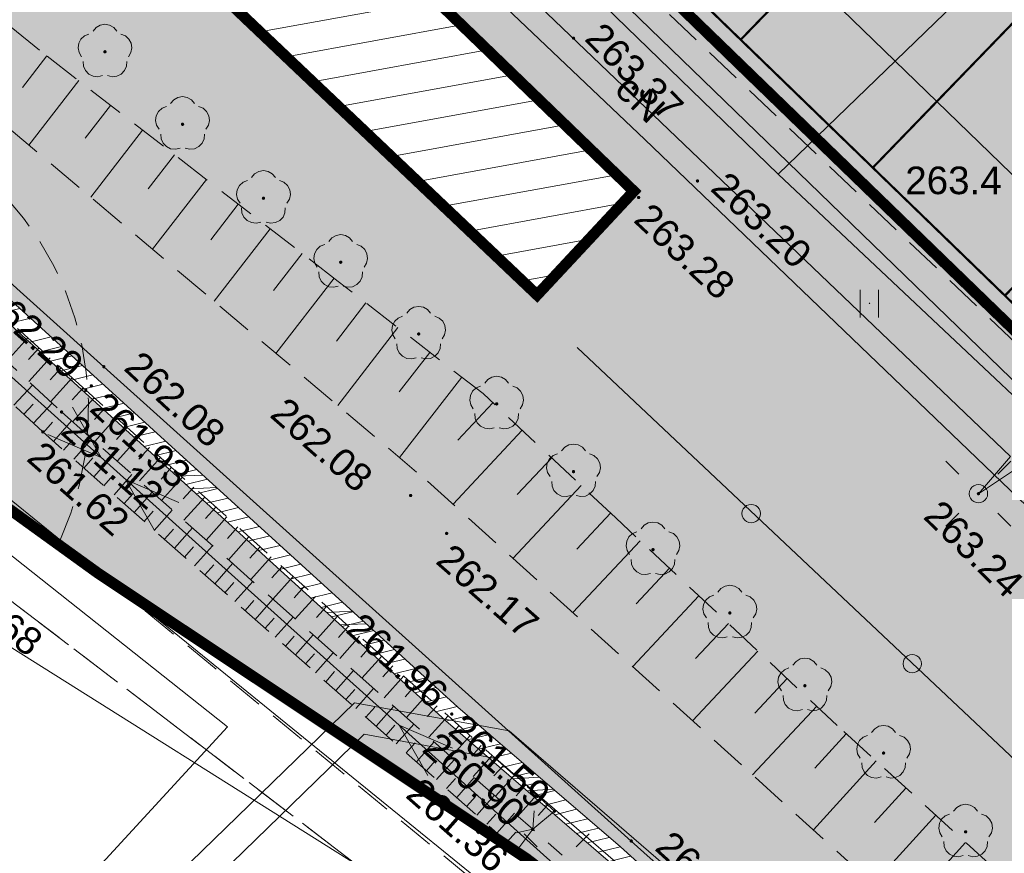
# Model space of a CAD drawing. Header units: metres. Extents: x 7427040 to 7427559, y 5541084 to 5541580.
# Tile 42 of 99: x 7427228 to 7427255, y 5541308 to 5541330. Entities that reach past the tile are written whole.
import ezdxf
from ezdxf.enums import TextEntityAlignment as Align

# ---------------------------------------------------------------- set-up
doc = ezdxf.new("R2010")
doc.units = ezdxf.units.M
doc.header["$MEASUREMENT"] = 0
for name, pattern in [('DASHED', [0.75, 0.5, -0.25]), ('DASHED2', [0.375, 0.25, -0.125]), ('DGN Style 3', [0.678427, 0.484591, -0.193836]), ('PRZER1-1', [1, 0.5, -0.5]), ('PRZER2-1', [1.5, 1, -0.5]), ('PRZER3-1', [2, 1.5, -0.5]), ('PRZER3-2', [2.5, 1.5, -1])]:
    doc.linetypes.add(name, pattern=pattern)
doc.layers.get('0').update_dxf_attribs({"color": 4})
doc.layers.get('Defpoints').update_dxf_attribs({"lineweight": 0})
for name, color, linetype, lineweight in [('!_DROGI_WYMIARY', 7, 'Continuous', 0), ('A_drenaż', 6, 'DASHED', 13), ('A_granica terenu do wniosku o ULICP', 151, 'DASHED2', 40), ('A_inne obiekty infrastruktury boiska', 33, 'Continuous', 0), ('A_mur oporowy', 2, 'Continuous', 13), ('A_teren podlegający przekształceniu', 1, 'DASHED2', 70), ('A_WYMIAROWANIE_drenaż', 4, 'Continuous', 0), ('E_gn_typ', 1, 'Continuous', 30), ('GEPPGO', 7, 'Continuous', 13), ('GESDZI', 7, 'Continuous', 13), ('GESJOB', 7, 'Continuous', 30), ('GESUZY', 96, 'Continuous', 13), ('GSLDSO', 7, 'Continuous', 13), ('GSLIPS', 7, 'Continuous', 30), ('GSLKOG', 7, 'Continuous', 30), ('GSPRDL', 96, 'Continuous', 13), ('GSPWPN', 7, 'Continuous', 13), ('GSPWPN_O', 7, 'Continuous', 13), ('GSPWPS', 7, 'Continuous', 13), ('GSPWPS_O', 7, 'Continuous', 13), ('GSSIIN', 7, 'Continuous', 13), ('GSSKOA', 7, 'Continuous', 13), ('GSSKOD', 7, 'Continuous', 13), ('GSSSPS', 7, 'Continuous', 13), ('GSSUTR', 7, 'Continuous', 13), ('GSSZSN', 7, 'Continuous', 13), ('GULEPR', 1, 'Continuous', 13), ('GULEPR_O', 1, 'Continuous', 13), ('GULLOB', 7, 'Continuous', 30), ('GULTPR', 30, 'Continuous', 13), ('GULWPR', 5, 'Continuous', 13), ('GUPELA', 7, 'Continuous', 13), ('GUPISN', 7, 'Continuous', 13), ('PZT 1 BOISKO - A_boisko_L', 45, 'Continuous', 13), ('TABELKA I RAMKA', 4, 'Continuous', 0)]:
    doc.layers.add(name, color=color, linetype=linetype, lineweight=lineweight)
for name, color, linetype, lineweight, transparency in [('A_tereny zielone', 73, 'Continuous', 13, 0.7), ('PZT 1 BOISKO - A_boisko_H', 45, 'Continuous', 13, 0.5), ('SZRAF_1 BOISKO - !_DROGI_SZRAF_TARTAN', 11, 'Continuous', 0, 0.5)]:
    doc.layers.add(name, color=color, linetype=linetype, lineweight=lineweight, transparency=transparency)
doc.styles.add('Arial', font='arial.ttf')
doc.styles.add('GN_atrybuty', font='simplex.shx', dxfattribs={"width": 0.8})
doc.styles.add('Style-@Arial Unicode MS', font='ARIALUNI.ttf')
doc.dimstyles.new('ap 500', dxfattribs={"dimtxt": 0.9, "dimasz": 0.9, "dimexe": 0.045, "dimexo": 0.45, "dimgap": 0.45, "dimtad": 1, "dimzin": 3, "dimdsep": 46, "dimtxsty": 'Style-@Arial Unicode MS', "dimblk": '_Oblique_0.5', "dimcen": 0.55, "dimclrd": 7, "dimclre": 7, "dimadec": 0, "dimazin": 0, "dimtfac": 1, "dimtofl": 0, "dimtmove": 0, "dimatfit": 3, "dimldrblk": 'TerminatorOpen_0.5', "dimfxl": 0, "dimtolj": 1, "dimtzin": 3, "dimlwd": 13, "dimlwe": 13, "dimarcsym": 0})

# ---------------------------------------------------------------- blocks, each defined once
blk = doc.blocks.new('SZRAF_1 BOISKO')
at = {"layer": 'SZRAF_1 BOISKO - !_DROGI_SZRAF_TARTAN', "color": 11, "extrusion": (0, 0, -1)}
blk.add_solid([(-7427200.751, 5541374.594), (-7427248.054, 5541423.446), (-7427279.789, 5541298.079), (-7427327.086, 5541346.936)], dxfattribs=at)
blk = doc.blocks.new('D_GEPPGO1_2')
at = {"lineweight": -2, "extrusion": (0, 0, -1)}
blk.add_hatch(color=0, dxfattribs=at).paths.add_polyline_path([(0, -0.045), (-0.013906, -0.042798), (-0.02645, -0.036406), (-0.036406, -0.02645), (-0.042798, -0.013906), (-0.045, 0), (-0.042798, 0.013906), (-0.036406, 0.02645), (-0.02645, 0.036406), (-0.013906, 0.042798), (0, 0.045), (0.013906, 0.042798), (0.02645, 0.036406), (0.036406, 0.02645), (0.042798, 0.013906), (0.045, 0), (0.042798, -0.013906), (0.036406, -0.02645), (0.02645, -0.036406), (0.013906, -0.042798)])
blk = doc.blocks.new('D_GSPWPS1')
at = {"lineweight": -2, "extrusion": (0, 0, -1)}
blk.add_hatch(color=0, dxfattribs=at).paths.add_polyline_path([(0, -0.045), (-0.011647, -0.043467), (-0.0225, -0.038971), (-0.03182, -0.03182), (-0.038971, -0.0225), (-0.043467, -0.011647), (-0.045, 0), (-0.043467, 0.011647), (-0.038971, 0.0225), (-0.03182, 0.03182), (-0.0225, 0.038971), (-0.011647, 0.043467), (0, 0.045), (0.011647, 0.043467), (0.0225, 0.038971), (0.03182, 0.03182), (0.038971, 0.0225), (0.043467, 0.011647), (0.045, 0), (0.043467, -0.011647), (0.038971, -0.0225), (0.03182, -0.03182), (0.0225, -0.038971), (0.011647, -0.043467)])
blk = doc.blocks.new('D_GSPRDL1')
at = {"lineweight": -2, "extrusion": (0, 0, -1)}
blk.add_hatch(color=0, dxfattribs=at).paths.add_polyline_path([(0, -0.045), (-0.013906, -0.042798), (-0.02645, -0.036406), (-0.036406, -0.02645), (-0.042798, -0.013906), (-0.045, 0), (-0.042798, 0.013906), (-0.036406, 0.02645), (-0.02645, 0.036406), (-0.013906, 0.042798), (0, 0.045), (0.013906, 0.042798), (0.02645, 0.036406), (0.036406, 0.02645), (0.042798, 0.013906), (0.045, 0), (0.042798, -0.013906), (0.036406, -0.02645), (0.02645, -0.036406), (0.013906, -0.042798)])
at = {"color": 0, "lineweight": -2, "flags": 128}
for points in [[(-0.324277, 0.563333), (-0.240553, 0.662679), (-0.127956, 0.727494), (0, 0.75), (0.127956, 0.727494), (0.240553, 0.662679), (0.324277, 0.563333)], [(-0.635969, -0.134326), (-0.70458, -0.024001), (-0.731429, 0.103115), (-0.713292, 0.231763), (-0.652348, 0.346501), (-0.55591, 0.433559), (-0.435555, 0.482485)], [(0.435555, 0.482485), (0.55591, 0.433559), (0.652348, 0.346501), (0.713292, 0.231763), (0.731429, 0.103115), (0.70458, -0.024001), (0.635969, -0.134326)], [(-0.068773, -0.646351), (-0.194901, -0.677512), (-0.324092, -0.663766), (-0.440839, -0.606763), (-0.531129, -0.513345), (-0.584125, -0.394725), (-0.593465, -0.265141)], [(0.593465, -0.265141), (0.584125, -0.394725), (0.531129, -0.513345), (0.440839, -0.606763), (0.324092, -0.663766), (0.194901, -0.677512), (0.068773, -0.646351)]]:
    blk.add_lwpolyline(points, dxfattribs=at)
blk = doc.blocks.new('D_GSPWPN1')
at = {"lineweight": -2, "extrusion": (0, 0, -1)}
blk.add_hatch(color=0, dxfattribs=at).paths.add_polyline_path([(0, -0.045), (-0.011647, -0.043467), (-0.0225, -0.038971), (-0.03182, -0.03182), (-0.038971, -0.0225), (-0.043467, -0.011647), (-0.045, 0), (-0.043467, 0.011647), (-0.038971, 0.0225), (-0.03182, 0.03182), (-0.0225, 0.038971), (-0.011647, 0.043467), (0, 0.045), (0.011647, 0.043467), (0.0225, 0.038971), (0.03182, 0.03182), (0.038971, 0.0225), (0.043467, 0.011647), (0.045, 0), (0.043467, -0.011647), (0.038971, -0.0225), (0.03182, -0.03182), (0.0225, -0.038971), (0.011647, -0.043467)])
blk = doc.blocks.new('D_GUPELA2')
at = {"lineweight": -2}
blk.add_hatch(color=0, dxfattribs=at).paths.add_polyline_path([(0.002013, -0.044955), (-0.00982, -0.043916), (-0.020466, -0.040077), (-0.029541, -0.033946), (-0.036867, -0.025804), (-0.04187, -0.01649), (-0.04461, -0.005909), (-0.044532, 0.006476), (-0.041285, 0.017903), (-0.034764, 0.028574), (-0.024479, 0.03776), (-0.013449, 0.042943), (-0.001087, 0.044987), (0.011881, 0.043403), (0.021281, 0.03965), (0.030065, 0.033482), (0.038133, 0.023893), (0.043117, 0.012881), (0.044986, 0.001113), (0.044323, -0.007777), (0.040557, -0.019497), (0.033417, -0.030138), (0.024849, -0.037517), (0.013788, -0.042836)])
at = {"color": 0, "lineweight": -2, "flags": 128}
for points in [[(-0.883883, 0.883883), (-0.53033, 0.53033)], [(0.883883, 0.883883), (0.53033, 0.53033)], [(-0.883883, -0.883883), (-0.53033, -0.53033)], [(0.883883, -0.883883), (0.53033, -0.53033)]]:
    blk.add_lwpolyline(points, dxfattribs=at)
blk = doc.blocks.new('D_GUPISN1')
at = {"color": 0, "lineweight": -2, "flags": 128}
blk.add_lwpolyline([(0, 0.25), (0.064705, 0.241481), (0.125, 0.216506), (0.176777, 0.176777), (0.216506, 0.125), (0.241481, 0.064705), (0.25, 0), (0.241481, -0.064705), (0.216506, -0.125), (0.176777, -0.176777), (0.125, -0.216506), (0.064705, -0.241481), (0, -0.25), (-0.064705, -0.241481), (-0.125, -0.216506), (-0.176777, -0.176777), (-0.216506, -0.125), (-0.241481, -0.064705), (-0.25, 0), (-0.241481, 0.064705), (-0.216506, 0.125), (-0.176777, 0.176777), (-0.125, 0.216506), (-0.064705, 0.241481), (0, 0.25)], close=True, dxfattribs=at)
blk = doc.blocks.new('D_KOLO')
at = {"lineweight": -2, "extrusion": (0, 0, -1)}
blk.add_hatch(color=0, dxfattribs=at).paths.add_polyline_path([(0, -0.175), (-0.045293, -0.169037), (-0.0875, -0.151554), (-0.123744, -0.123744), (-0.151554, -0.0875), (-0.169037, -0.045293), (-0.175, 0), (-0.169037, 0.045293), (-0.151554, 0.0875), (-0.123744, 0.123744), (-0.0875, 0.151554), (-0.045293, 0.169037), (0, 0.175), (0.045293, 0.169037), (0.0875, 0.151554), (0.123744, 0.123744), (0.151554, 0.0875), (0.169037, 0.045293), (0.175, 0), (0.169037, -0.045293), (0.151554, -0.0875), (0.123744, -0.123744), (0.0875, -0.151554), (0.045293, -0.169037)])
blk = doc.blocks.new('D_GSLKOG1')
at = {"lineweight": -2, "extrusion": (0, 0, -1)}
blk.add_hatch(color=0, dxfattribs=at).paths.add_polyline_path([(0, -0.175), (-0.045293, -0.169037), (-0.0875, -0.151554), (-0.123744, -0.123744), (-0.151554, -0.0875), (-0.169037, -0.045293), (-0.175, 0), (-0.169037, 0.045293), (-0.151554, 0.0875), (-0.123744, 0.123744), (-0.0875, 0.151554), (-0.045293, 0.169037), (0, 0.175), (0.045293, 0.169037), (0.0875, 0.151554), (0.123744, 0.123744), (0.151554, 0.0875), (0.169037, 0.045293), (0.175, 0), (0.169037, -0.045293), (0.151554, -0.0875), (0.123744, -0.123744), (0.0875, -0.151554), (0.045293, -0.169037)])
blk = doc.blocks.new('D_ODTN_1')
at = {"color": 0, "lineweight": -2, "flags": 128}
for points in [[(-0.5, -0.25), (0, 0.25)], [(0, -0.25), (0.5, 0.25)]]:
    blk.add_lwpolyline(points, dxfattribs=at)
blk = doc.blocks.new('D_GSLIPS2')
at = {"color": 0, "lineweight": -2, "flags": 128}
blk.add_lwpolyline([(0.3, 0.4), (0, 0), (0.3, -0.4)], dxfattribs=at)
blk = doc.blocks.new('D_GUPELA1')
at = {"color": 0, "lineweight": -2, "flags": 128}
blk.add_lwpolyline([(0, 0.25), (0.064705, 0.241481), (0.125, 0.216506), (0.176777, 0.176777), (0.216506, 0.125), (0.241481, 0.064705), (0.25, 0), (0.241481, -0.064705), (0.216506, -0.125), (0.176777, -0.176777), (0.125, -0.216506), (0.064705, -0.241481), (0, -0.25), (-0.064705, -0.241481), (-0.125, -0.216506), (-0.176777, -0.176777), (-0.216506, -0.125), (-0.241481, -0.064705), (-0.25, 0), (-0.241481, 0.064705), (-0.216506, 0.125), (-0.176777, 0.176777), (-0.125, 0.216506), (-0.064705, 0.241481), (0, 0.25)], close=True, dxfattribs=at)
blk = doc.blocks.new('D_SUEP1')
at = {"color": 0, "lineweight": -2, "flags": 128}
blk.add_lwpolyline([(-0.75, -0.5), (0.75, 0), (-0.75, 0.5)], dxfattribs=at)
blk = doc.blocks.new('D_GSSUTR1')
at = {"color": 0, "lineweight": -2, "flags": 128}
for points in [[(-0.25666, 0.36165), (-0.25666, -0.38835)], [(0.24334, -0.38835), (0.24334, 0.36165)]]:
    blk.add_lwpolyline(points, dxfattribs=at)
blk = doc.blocks.new('SIT-G1 BOISKO')
at = {"layer": 'GESDZI', "color": 252, "linetype": 'Continuous', "lineweight": 13, "flags": 128}
for points in [[(7427241.97, 5541307.49), (7427230.33, 5541315.24), (7427210.43, 5541329.61), (7427196.99, 5541343.41), (7427172.66, 5541368.39), (7427206.1, 5541403.07), (7427222.77, 5541419.91), (7427222.77, 5541419.91), (7427244.15, 5541442.18), (7427252.46, 5541450.31), (7427254.41, 5541453.57), (7427259.22, 5541448.94), (7427268.91, 5541439.64), (7427284.23, 5541424.73), (7427296.48, 5541413.08), (7427315.34, 5541394.75), (7427334.14, 5541376.5), (7427348.33, 5541362.8), (7427358.58, 5541352.7), (7427361.29, 5541350.08), (7427363.62, 5541347.81)], [(7427149.017, 5541397.869), (7427149.6, 5541397.01), (7427166.31, 5541376.18), (7427167.99, 5541374.1), (7427172.66, 5541368.39), (7427196.99, 5541343.41), (7427210.43, 5541329.61), (7427230.33, 5541315.24), (7427241.97, 5541307.49)]]:
    blk.add_lwpolyline(points, dxfattribs=at)
at = {"layer": 'GESJOB', "color": 252, "linetype": 'PRZER3-2', "lineweight": 13}
for points in [[(7427149.017, 5541397.869), (7427149.6, 5541397.01), (7427166.31, 5541376.18), (7427167.99, 5541374.1), (7427172.66, 5541368.39), (7427196.99, 5541343.41), (7427210.43, 5541329.61), (7427230.33, 5541315.24), (7427241.97, 5541307.49), (7427247.55, 5541303.23), (7427281.57, 5541272.99), (7427305.53, 5541250.41), (7427320.15, 5541236.27), (7427324.78, 5541228.21), (7427335.43, 5541208.11), (7427343.296, 5541192.599)], [(7427343.296, 5541192.599), (7427335.43, 5541208.11), (7427324.78, 5541228.21), (7427320.15, 5541236.27), (7427305.53, 5541250.41), (7427281.57, 5541272.99), (7427247.55, 5541303.23), (7427241.97, 5541307.49), (7427230.33, 5541315.24), (7427210.43, 5541329.61), (7427196.99, 5541343.41), (7427172.66, 5541368.39), (7427167.99, 5541374.1), (7427166.31, 5541376.18), (7427149.6, 5541397.01), (7427149.017, 5541397.869)]]:
    blk.add_lwpolyline(points, dxfattribs=at)
at = {"layer": 'GESUZY', "color": 96, "linetype": 'PRZER1-1', "lineweight": 13}
blk.add_lwpolyline([(7427172.66, 5541368.39), (7427206.1, 5541403.07), (7427222.77, 5541419.91), (7427244.15, 5541442.18), (7427252.46, 5541450.31), (7427254.41, 5541453.57), (7427259.22, 5541448.94), (7427268.91, 5541439.64), (7427284.23, 5541424.73), (7427296.48, 5541413.08), (7427315.34, 5541394.75), (7427334.14, 5541376.5), (7427348.33, 5541362.8), (7427354.64, 5541356.58), (7427273.39, 5541280.26), (7427247.55, 5541303.23), (7427241.97, 5541307.49), (7427230.33, 5541315.24), (7427210.43, 5541329.61), (7427196.99, 5541343.41), (7427172.66, 5541368.39)], close=True, dxfattribs=at)
blk.add_lwpolyline([(7427149.017, 5541397.869), (7427149.6, 5541397.01), (7427166.31, 5541376.18), (7427167.99, 5541374.1), (7427172.66, 5541368.39), (7427196.99, 5541343.41), (7427210.43, 5541329.61), (7427230.33, 5541315.24), (7427241.97, 5541307.49)], dxfattribs=at)
at = {"layer": 'GSLDSO', "color": 252, "linetype": 'Continuous', "lineweight": 13, "flags": 128}
for points in [[(7427314.467, 5541245.186), (7427306.537, 5541252.286), (7427298.936, 5541259.137), (7427296.706, 5541261.087), (7427283.766, 5541272.657), (7427272.306, 5541282.717), (7427256.878, 5541296.656), (7427244.535, 5541307.798), (7427240.116, 5541311.597), (7427230.318, 5541320.515), (7427219.057, 5541330.746), (7427200.876, 5541346.967)], [(7427314.133, 5541244.814), (7427306.203, 5541251.914), (7427298.604, 5541258.763), (7427296.374, 5541260.713), (7427283.434, 5541272.283), (7427271.974, 5541282.343), (7427256.542, 5541296.284), (7427244.205, 5541307.422), (7427239.784, 5541311.223), (7427229.982, 5541320.145), (7427218.723, 5541330.374), (7427200.544, 5541346.593)]]:
    blk.add_lwpolyline(points, dxfattribs=at)
at = {"layer": 'GSLIPS', "color": 252, "linetype": 'PRZER1-1', "lineweight": 13}
blk.add_lwpolyline([(7427243.7, 5541306.92), (7427242.15, 5541308.28)], dxfattribs=at)
at = {"layer": 'GSLKOG', "color": 252, "linetype": 'Continuous', "lineweight": 13, "flags": 128}
for points in [[(7427180.22, 5541365.25), (7427182.35, 5541363.35), (7427192.59, 5541354.04), (7427194.13, 5541352.7), (7427200.71, 5541346.78), (7427202.8, 5541345.7), (7427219.27, 5541330.95), (7427230.49, 5541320.85), (7427244.83, 5541307.96), (7427257.07, 5541297.01), (7427266.44, 5541288.58)], [(7427255.8, 5541316.85), (7427245.2, 5541327.03), (7427228.88, 5541342.53), (7427223.44, 5541347.69), (7427218.07, 5541353.03), (7427212.75, 5541358.31), (7427211, 5541358.15)], [(7427243.36, 5541321.37), (7427257.01, 5541308.52), (7427272.54, 5541294.51)]]:
    blk.add_lwpolyline(points, dxfattribs=at)
at = {"layer": 'GSSIIN', "color": 252, "linetype": 'Continuous', "lineweight": 13, "flags": 128}
blk.add_lwpolyline([(7427225.27, 5541344.56), (7427244.9, 5541325.62), (7427242.27, 5541322.8), (7427220.96, 5541343.02), (7427222.19, 5541344.44), (7427225.27, 5541344.56)], close=True, dxfattribs=at)
at = {"layer": 'GSSKOA', "color": 252, "linetype": 'PRZER3-1', "lineweight": 13}
blk.add_lwpolyline([(7427228.09, 5541307), (7427209.62, 5541321.59), (7427197.48, 5541331.8), (7427187.07, 5541341.16), (7427176.65, 5541352.04), (7427170.57, 5541358.99), (7427159.7, 5541372.47), (7427150.32, 5541384.6), (7427154.54, 5541388.5), (7427158.75, 5541382.74), (7427163.48, 5541376.66), (7427164.48, 5541375.36), (7427171.29, 5541367.16), (7427176.38, 5541361.27), (7427187.4, 5541349.04), (7427192.2, 5541344.46), (7427197.03, 5541339.81), (7427214.8, 5541324.94), (7427228.08, 5541314.4), (7427243.84, 5541302.38)], dxfattribs=at)
at = {"layer": 'GSSKOD', "color": 252, "linetype": 'PRZER2-1', "lineweight": 13}
blk.add_lwpolyline([(7427214.8, 5541324.94, -0.890724), (7427229.29, 5541316.12), (7427244.72, 5541303.47), (7427263.56, 5541287.66), (7427278.27, 5541274.66), (7427285.85, 5541267.69), (7427296.35, 5541258), (7427310.66, 5541244.68), (7427310.31, 5541244.33), (7427295.94, 5541257.65), (7427285.25, 5541267.16), (7427277.46, 5541274.11), (7427262.7, 5541287.01), (7427243.84, 5541302.38), (7427228.08, 5541314.4), (7427214.8, 5541324.94)], format="xyb", close=True, dxfattribs=at)
at = {"layer": 'GSSSPS', "color": 252, "linetype": 'PRZER2-1', "lineweight": 13}
blk.add_lwpolyline([(7427325.5, 5541351.43), (7427306.07, 5541370.24), (7427287.66, 5541388.02), (7427267.21, 5541407.54), (7427249.59, 5541424.33), (7427232.75, 5541408.08), (7427214.92, 5541390.83), (7427198.74, 5541375.11), (7427216.99, 5541357.99), (7427237.17, 5541338.69), (7427257.34, 5541319.54), (7427274.77, 5541302.65), (7427288.62, 5541316.14), (7427307.55, 5541334.27), (7427325.5, 5541351.43)], close=True, dxfattribs=at)
at = {"layer": 'GSSUTR', "color": 252, "linetype": 'PRZER2-1', "lineweight": 13}
blk.add_lwpolyline([(7427251.31, 5541322.59), (7427251.3, 5541322.57), (7427251.32, 5541322.57), (7427251.31, 5541322.59)], close=True, dxfattribs=at)
at = {"layer": 'GSSZSN', "color": 252, "linetype": 'PRZER2-1', "lineweight": 13}
for points in [[(7427269.8, 5541291.75), (7427259.11, 5541303.2), (7427250.43, 5541311.1), (7427244.41, 5541316.74), (7427240.8, 5541320.12), (7427236.86, 5541323.17), (7427228.74, 5541329.45), (7427222.52, 5541334.53), (7427206.64, 5541347.44), (7427208.22, 5541352.28), (7427193.65, 5541366.92), (7427191.58, 5541366.66), (7427205.99, 5541352.83), (7427206.63, 5541352.07), (7427204.25, 5541347.05), (7427215.61, 5541338.02), (7427226.76, 5541328.3), (7427239.29, 5541317.74), (7427255.65, 5541302.96), (7427267.49, 5541289.43), (7427269.8, 5541291.75)], [(7427242.74, 5541308.77), (7427230, 5541320.21), (7427220.15, 5541329.12), (7427219.69, 5541328.57), (7427229.34, 5541319.62), (7427242.15, 5541308.28), (7427242.74, 5541308.77)], [(7427241.72, 5541307.7), (7427228.83, 5541319.08), (7427219.22, 5541328.02), (7427219.69, 5541328.57), (7427229.34, 5541319.62), (7427242.15, 5541308.28), (7427241.72, 5541307.7)]]:
    blk.add_lwpolyline(points, close=True, dxfattribs=at)
at = {"layer": 'GSSZSN', "color": 252, "linetype": 'Continuous', "lineweight": 13, "flags": 128}
for points in [[(7427228.939, 5541329.296), (7427228.276, 5541328.438)], [(7427229.807, 5541328.625), (7427228.453, 5541326.873)], [(7427230.675, 5541327.954), (7427229.984, 5541327.06)], [(7427231.543, 5541327.282), (7427230.132, 5541325.458)], [(7427232.411, 5541326.611), (7427231.691, 5541325.681)], [(7427233.278, 5541325.94), (7427231.811, 5541324.043)], [(7427234.146, 5541325.269), (7427233.398, 5541324.302)], [(7427235.014, 5541324.598), (7427233.49, 5541322.628)], [(7427235.882, 5541323.927), (7427235.106, 5541322.923)], [(7427236.749, 5541323.256), (7427235.17, 5541321.213)], [(7427237.617, 5541322.584), (7427236.813, 5541321.545)], [(7427238.484, 5541321.912), (7427236.848, 5541319.798)], [(7427228.427, 5541321.633), (7427227.853, 5541320.999)], [(7427228.727, 5541321.362), (7427228.438, 5541321.043)], [(7427239.352, 5541321.241), (7427238.52, 5541320.166)], [(7427229.026, 5541321.091), (7427228.446, 5541320.449)], [(7427229.326, 5541320.82), (7427229.034, 5541320.497)], [(7427229.626, 5541320.548), (7427229.039, 5541319.899)], [(7427240.219, 5541320.569), (7427238.527, 5541318.383)], [(7427228.045, 5541319.81), (7427228.55, 5541320.353)], [(7427229.926, 5541320.277), (7427229.63, 5541319.951)], [(7427228.312, 5541319.562), (7427228.565, 5541319.833)], [(7427228.58, 5541319.313), (7427229.086, 5541319.856)], [(7427230.226, 5541320.007), (7427229.64, 5541319.354)], [(7427241.065, 5541319.872), (7427240.116, 5541318.858)], [(7427230.527, 5541319.737), (7427230.235, 5541319.412)], [(7427228.848, 5541319.064), (7427229.094, 5541319.342)], [(7427229.122, 5541318.822), (7427229.613, 5541319.378)], [(7427230.827, 5541319.467), (7427230.245, 5541318.819)], [(7427231.128, 5541319.197), (7427230.838, 5541318.874)], [(7427241.866, 5541319.122), (7427239.984, 5541317.113)], [(7427229.396, 5541318.58), (7427229.641, 5541318.858)], [(7427229.67, 5541318.338), (7427230.161, 5541318.894)], [(7427231.429, 5541318.927), (7427230.85, 5541318.283)], [(7427231.729, 5541318.657), (7427231.441, 5541318.336)], [(7427229.944, 5541318.096), (7427230.189, 5541318.374)], [(7427230.218, 5541317.854), (7427230.708, 5541318.409)], [(7427232.03, 5541318.387), (7427231.456, 5541317.747)], [(7427242.666, 5541318.372), (7427241.732, 5541317.375)], [(7427232.331, 5541318.117), (7427232.045, 5541317.798)], [(7427230.492, 5541317.612), (7427230.737, 5541317.89)], [(7427230.766, 5541317.371), (7427231.255, 5541317.924)], [(7427232.632, 5541317.847), (7427232.061, 5541317.211)], [(7427231.314, 5541316.887), (7427231.803, 5541317.44)], [(7427232.932, 5541317.577), (7427232.648, 5541317.26)], [(7427243.467, 5541317.623), (7427241.613, 5541315.642)], [(7427231.04, 5541317.129), (7427231.285, 5541317.405)], [(7427233.233, 5541317.307), (7427232.666, 5541316.676)], [(7427231.588, 5541316.645), (7427231.832, 5541316.921)], [(7427231.862, 5541316.403), (7427232.35, 5541316.955)], [(7427233.534, 5541317.037), (7427233.251, 5541316.722)], [(7427233.834, 5541316.767), (7427233.271, 5541316.14)], [(7427244.268, 5541316.873), (7427243.347, 5541315.89)], [(7427232.136, 5541316.161), (7427232.38, 5541316.437)], [(7427232.41, 5541315.919), (7427232.898, 5541316.471)], [(7427234.135, 5541316.497), (7427233.855, 5541316.184)], [(7427234.436, 5541316.227), (7427233.877, 5541315.604)], [(7427245.069, 5541316.123), (7427243.24, 5541314.171)], [(7427232.685, 5541315.677), (7427232.928, 5541315.953)], [(7427232.959, 5541315.435), (7427233.445, 5541315.986)], [(7427234.737, 5541315.957), (7427234.458, 5541315.646)], [(7427235.037, 5541315.687), (7427234.482, 5541315.068)], [(7427233.233, 5541315.193), (7427233.476, 5541315.468)], [(7427233.507, 5541314.951), (7427233.992, 5541315.501)], [(7427235.338, 5541315.417), (7427235.061, 5541315.109)], [(7427245.869, 5541315.373), (7427244.962, 5541314.404)], [(7427234.055, 5541314.467), (7427234.54, 5541315.017)], [(7427235.639, 5541315.147), (7427235.087, 5541314.532)], [(7427233.781, 5541314.709), (7427234.023, 5541314.984)], [(7427235.939, 5541314.877), (7427235.664, 5541314.571)], [(7427234.329, 5541314.225), (7427234.571, 5541314.5)], [(7427234.603, 5541313.984), (7427235.087, 5541314.532)], [(7427236.24, 5541314.607), (7427235.692, 5541313.997)], [(7427246.67, 5541314.623), (7427244.869, 5541312.7)], [(7427236.541, 5541314.337), (7427236.268, 5541314.033)], [(7427234.877, 5541313.742), (7427235.119, 5541314.016)], [(7427235.151, 5541313.5), (7427235.635, 5541314.048)], [(7427236.841, 5541314.067), (7427236.297, 5541313.461)], [(7427237.142, 5541313.797), (7427236.871, 5541313.495)], [(7427247.47, 5541313.873), (7427246.577, 5541312.919)], [(7427235.425, 5541313.258), (7427235.667, 5541313.532)], [(7427235.699, 5541313.016), (7427236.182, 5541313.563)], [(7427237.443, 5541313.527), (7427236.903, 5541312.925)], [(7427237.744, 5541313.257), (7427237.474, 5541312.957)], [(7427235.973, 5541312.774), (7427236.214, 5541313.047)], [(7427236.247, 5541312.532), (7427236.729, 5541313.079)], [(7427238.044, 5541312.987), (7427237.508, 5541312.389)], [(7427248.271, 5541313.123), (7427246.497, 5541311.229)], [(7427238.345, 5541312.717), (7427238.078, 5541312.419)], [(7427236.521, 5541312.29), (7427236.762, 5541312.563)], [(7427236.795, 5541312.048), (7427237.277, 5541312.594)], [(7427238.646, 5541312.447), (7427238.113, 5541311.854)], [(7427249.072, 5541312.373), (7427248.191, 5541311.433)], [(7427237.069, 5541311.806), (7427237.31, 5541312.079)], [(7427237.343, 5541311.564), (7427237.824, 5541312.109)], [(7427238.946, 5541312.177), (7427238.681, 5541311.881)], [(7427239.247, 5541311.907), (7427238.718, 5541311.318)], [(7427237.617, 5541311.322), (7427237.858, 5541311.595)], [(7427237.891, 5541311.08), (7427238.372, 5541311.625)], [(7427239.548, 5541311.637), (7427239.284, 5541311.343)], [(7427249.872, 5541311.623), (7427248.125, 5541309.758)], [(7427239.848, 5541311.366), (7427239.324, 5541310.782)], [(7427238.165, 5541310.838), (7427238.405, 5541311.11)], [(7427238.439, 5541310.597), (7427238.919, 5541311.14)], [(7427240.149, 5541311.096), (7427239.888, 5541310.805)], [(7427240.45, 5541310.826), (7427239.929, 5541310.246)], [(7427250.676, 5541310.876), (7427249.821, 5541309.937)], [(7427238.713, 5541310.355), (7427238.953, 5541310.626)], [(7427238.987, 5541310.113), (7427239.467, 5541310.656)], [(7427240.751, 5541310.556), (7427240.491, 5541310.267)], [(7427241.051, 5541310.286), (7427240.534, 5541309.71)], [(7427239.261, 5541309.871), (7427239.501, 5541310.142)], [(7427239.535, 5541309.629), (7427240.014, 5541310.171)], [(7427241.352, 5541310.016), (7427241.094, 5541309.729)], [(7427251.487, 5541310.138), (7427249.781, 5541308.263)], [(7427239.809, 5541309.387), (7427240.048, 5541309.658)], [(7427240.083, 5541309.145), (7427240.561, 5541309.686)], [(7427241.653, 5541309.746), (7427241.139, 5541309.175)], [(7427241.953, 5541309.476), (7427241.698, 5541309.192)], [(7427252.299, 5541309.399), (7427251.447, 5541308.463)], [(7427240.357, 5541308.903), (7427240.596, 5541309.174)], [(7427240.631, 5541308.661), (7427241.109, 5541309.202)], [(7427242.254, 5541309.206), (7427241.745, 5541308.639)], [(7427242.555, 5541308.936), (7427242.301, 5541308.654)], [(7427240.905, 5541308.419), (7427241.144, 5541308.689)], [(7427241.179, 5541308.177), (7427241.656, 5541308.717)], [(7427253.11, 5541308.661), (7427251.409, 5541306.792)], [(7427241.453, 5541307.935), (7427241.692, 5541308.205)], [(7427253.921, 5541307.922), (7427253.072, 5541306.989)]]:
    blk.add_lwpolyline(points, dxfattribs=at)
at = {"layer": 'GULEPR', "color": 1, "linetype": 'Continuous', "lineweight": 13, "flags": 128}
for points in [[(7427167.465, 5541376.615), (7427192.37, 5541352.47), (7427218.7, 5541328.9), (7427242.8, 5541307.27), (7427270.33, 5541282.39), (7427295.76, 5541259.11), (7427296.495, 5541258.46)], [(7427273.38, 5541299.75), (7427273.45, 5541300.52), (7427263.32, 5541310.36), (7427255.39, 5541318.14), (7427254.27, 5541317.4), (7427255.14, 5541318.41), (7427234.9, 5541337.76), (7427224.55, 5541347.75), (7427215.82, 5541356.1), (7427215.24, 5541356.04), (7427214.52, 5541355.29)]]:
    blk.add_lwpolyline(points, dxfattribs=at)
at = {"layer": 'GULLOB', "color": 252, "linetype": 'Continuous', "lineweight": 13, "flags": 128}
blk.add_lwpolyline([(7427143.646, 5541392.187), (7427145.68, 5541389.41), (7427155.42, 5541377.06), (7427156.07, 5541376.56), (7427161.68, 5541380.12), (7427162.59, 5541379.92), (7427172.13, 5541366.63), (7427187.45, 5541351.54), (7427196.58, 5541342.56), (7427212.69, 5541327.94), (7427224.48, 5541318.48), (7427233.85, 5541311.06), (7427228.99, 5541305.78)], dxfattribs=at)
at = {"layer": 'GULTPR', "color": 30, "linetype": 'Continuous', "lineweight": 13, "flags": 128}
for points in [[(7427147.925, 5541396.714), (7427160.79, 5541380.08), (7427172.77, 5541365.73), (7427189.7, 5541344.59), (7427199.87, 5541334.94), (7427213.89, 5541323.55), (7427227.66, 5541313.41), (7427237.41, 5541307.29), (7427244.89, 5541301.8), (7427255.3, 5541292.78), (7427280.97, 5541270.3), (7427294.36, 5541257.17), (7427307.47, 5541246.36), (7427319.95, 5541234.27), (7427324.38, 5541225.76), (7427330.33, 5541215.04), (7427332.71, 5541211.01), (7427342.288, 5541191.518)], [(7427143.646, 5541392.187), (7427145.68, 5541389.41), (7427155.42, 5541377.06), (7427156.07, 5541376.56), (7427161.68, 5541380.12), (7427162.59, 5541379.92), (7427172.13, 5541366.63), (7427187.45, 5541351.54), (7427196.58, 5541342.56), (7427212.69, 5541327.94), (7427224.48, 5541318.48), (7427233.85, 5541311.06), (7427228.99, 5541305.78)]]:
    blk.add_lwpolyline(points, dxfattribs=at)
at = {"layer": 'GULWPR', "color": 5, "linetype": 'Continuous', "lineweight": 13, "flags": 128}
blk.add_lwpolyline([(7427285.8, 5541310.71), (7427290.21, 5541315.14), (7427311.17, 5541335.83), (7427327.89, 5541351.97), (7427312.75, 5541365.85), (7427288.52, 5541389.34), (7427264.55, 5541412.19), (7427249.48, 5541426.52), (7427233.96, 5541411.12), (7427212.43, 5541390.58), (7427197.15, 5541375.53), (7427212.18, 5541361.35), (7427223.69, 5541349.97), (7427236.46, 5541338.07), (7427248.82, 5541326.08), (7427261.1, 5541314.52), (7427275.42, 5541300.81), (7427285.8, 5541310.71)], close=True, dxfattribs=at)
for points in [[(7427262.33, 5541288.74), (7427251.79, 5541298.05), (7427241.85, 5541305.96), (7427227.24, 5541317.81), (7427216.64, 5541326.49), (7427199.58, 5541341.84), (7427190.52, 5541350.49), (7427183.1, 5541357.58), (7427178.84, 5541360.69), (7427176.86, 5541362.44), (7427171.63, 5541368.56), (7427170.62, 5541370.21), (7427169.94, 5541372.96), (7427168.58, 5541379.03), (7427173.96, 5541393.42), (7427180.85, 5541411.07), (7427181.27, 5541412.2), (7427184.67, 5541415.98), (7427185.48, 5541416.11)], [(7427248.82, 5541326.08), (7427274.94, 5541351.31)], [(7427248.82, 5541326.08), (7427274.94, 5541351.31)], [(7427214.241, 5541289.419), (7427218.173, 5541293.198), (7427224.562, 5541299.348), (7427237.309, 5541311.72), (7427241.509, 5541310.954), (7427286.242, 5541272.332), (7427300.075, 5541260.282), (7427319.751, 5541253.298), (7427326.827, 5541250.899), (7427330.191, 5541249.778), (7427333.326, 5541248.65), (7427348.88, 5541243.944), (7427373.553, 5541269.8), (7427376.071, 5541271.443), (7427397.668, 5541272.639), (7427419.077, 5541273.829)], [(7427214.826, 5541288.872), (7427218.727, 5541292.622), (7427225.118, 5541298.772), (7427237.571, 5541310.86), (7427241.151, 5541310.206), (7427285.718, 5541271.728), (7427299.665, 5541259.578), (7427319.489, 5541252.542), (7427326.573, 5541250.141), (7427329.929, 5541249.022), (7427333.074, 5541247.89), (7427349.12, 5541243.036), (7427374.067, 5541269.18), (7427376.329, 5541270.657), (7427397.712, 5541271.841), (7427418.289, 5541272.984)]]:
    blk.add_lwpolyline(points, dxfattribs=at)
at = {"layer": 'GEPPGO', "color": 7, "linetype": 'Continuous', "lineweight": 13}
blk.add_blockref('D_GEPPGO1_2', (7427230.33, 5541315.24), dxfattribs=at)
at = {"layer": 'GSLDSO', "color": 7, "linetype": 'Continuous', "lineweight": 13}
for p, rotation in [((7427233.016, 5541317.721), 137.6914100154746), ((7427233.016, 5541317.721), 137.6914100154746), ((7427237.084, 5541314.019), 137.6914100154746), ((7427237.084, 5541314.019), 137.6914100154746), ((7427242.16, 5541309.51), 139.3134121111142), ((7427242.16, 5541309.51), 139.3134121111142)]:
    blk.add_blockref('D_ODTN_1', p, dxfattribs=dict(at, rotation=rotation))
at = {"layer": 'GSLIPS', "color": 7, "linetype": 'Continuous', "lineweight": 13, "rotation": 138.7356591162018}
blk.add_blockref('D_GSLIPS2', (7427242.15, 5541308.28), dxfattribs=at)
at = {"layer": 'GSLKOG', "color": 7, "linetype": 'Continuous', "lineweight": 13}
for name, p, rotation in [('D_KOLO', (7427242.478, 5541329.615), 136.4761830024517), ('D_KOLO', (7427242.478, 5541329.615), 136.4761830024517), ('D_KOLO', (7427250.5, 5541321.94), 136.1578898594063), ('D_KOLO', (7427250.5, 5541321.94), 136.1578898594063), ('D_GSLKOG1', (7427243.36, 5541321.37), 316.7291587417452), ('D_KOLO', (7427247.455, 5541317.515), 316.7291587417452), ('D_KOLO', (7427247.455, 5541317.515), 316.7291587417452), ('D_KOLO', (7427234.871, 5541316.912), 318.0481266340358), ('D_KOLO', (7427234.871, 5541316.912), 318.0481266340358), ('D_KOLO', (7427252.915, 5541312.375), 316.7291587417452), ('D_KOLO', (7427252.915, 5541312.375), 316.7291587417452), ('D_KOLO', (7427240.449, 5541311.898), 318.0481266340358), ('D_KOLO', (7427240.449, 5541311.898), 318.0481266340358)]:
    blk.add_blockref(name, p, dxfattribs=dict(at, rotation=rotation))
at = {"layer": 'GSPRDL', "color": 96, "linetype": 'Continuous', "lineweight": 13}
for p in [(7427230.52, 5541329.41), (7427232.63, 5541327.44), (7427234.83, 5541325.43), (7427236.93, 5541323.69), (7427239.05, 5541321.74), (7427241.17, 5541319.84), (7427243.26, 5541318), (7427245.42, 5541315.88), (7427247.51, 5541314.16), (7427249.55, 5541312.18), (7427251.69, 5541310.35), (7427253.92, 5541308.21)]:
    blk.add_blockref('D_GSPRDL1', p, dxfattribs=at)
at = {"layer": 'GSPWPN', "color": 7, "linetype": 'Continuous', "lineweight": 13}
blk.add_blockref('D_GSPWPN1', (7427251.53, 5541325.29), dxfattribs=at)
at = {"layer": 'GSPWPS', "color": 7, "linetype": 'Continuous', "lineweight": 13}
for p in [(7427243.26, 5541329.78), (7427246.63, 5541325.9), (7427245.03, 5541325.45), (7427230.49, 5541320.85), (7427230.15, 5541320.33), (7427230, 5541320.21), (7427229.34, 5541319.62), (7427228.83, 5541319.08), (7427238.83, 5541317.35), (7427239.81, 5541316.32), (7427239.95, 5541311.41), (7427242.74, 5541308.77), (7427242.15, 5541308.28), (7427244.83, 5541307.96), (7427241.72, 5541307.7)]:
    blk.add_blockref('D_GSPWPS1', p, dxfattribs=at)
at = {"layer": 'GSSUTR', "color": 7, "linetype": 'Continuous', "lineweight": 13}
blk.add_blockref('D_GSSUTR1', (7427251.31, 5541322.58), dxfattribs=at)
at = {"layer": 'GULEPR', "color": 1, "linetype": 'Continuous', "lineweight": 13}
for p, rotation in [((7427229.863, 5541318.881), 318.0916945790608), ((7427231.637, 5541317.289), 138.0916945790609), ((7427239.079, 5541310.61), 138.0916945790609)]:
    blk.add_blockref('D_SUEP1', p, dxfattribs=dict(at, rotation=rotation))
at = {"layer": 'GUPELA', "color": 7, "linetype": 'Continuous', "lineweight": 13}
for name, p in [('D_GUPELA2', (7427254.27, 5541317.4)), ('D_GUPELA1', (7427254.27, 5541317.4)), ('D_GUPELA2', (7427242.8, 5541307.27))]:
    blk.add_blockref(name, p, dxfattribs=at)
at = {"layer": 'GUPISN', "color": 7, "linetype": 'Continuous', "lineweight": 13}
for p in [(7427248.09, 5541316.86), (7427252.47, 5541312.78)]:
    blk.add_blockref('D_GUPISN1', p, dxfattribs=at)
at = {"layer": 'GSPWPN_O', "color": 252, "linetype": 'Continuous', "lineweight": 13, "style": 'Arial'}
blk.add_text('263.4', height=0.75, dxfattribs=at).set_placement((7427252.28, 5541325.54))
at = {"layer": 'GSPWPS_O', "color": 252, "linetype": 'Continuous', "lineweight": 13, "style": 'Arial'}
for s, rotation, p in [('263.37', 314.5657, (7427243.53, 5541329.74)), ('263.20', 316.813, (7427246.95, 5541325.66)), ('263.28', 316.9347, (7427244.86, 5541324.81)), ('262.29', 318.4833, (7427227.11, 5541322.581)), ('262.08', 317.1553, (7427230.999, 5541320.783)), ('261.93', 317.1553, (7427230.067, 5541319.671)), ('262.08', 318.6312, (7427234.97, 5541319.51)), ('261.12', 318.4833, (7427229.282, 5541319.047)), ('261.62', 318.5602, (7427228.353, 5541318.32)), ('263.24', 315.7665, (7427252.739, 5541316.75)), ('262.17', 318.7014, (7427239.48, 5541315.53)), ('261.68', 322.9852, (7427225.891, 5541314.868)), ('261.96', 318.0774, (7427237.035, 5541313.661)), ('261.59', 318.4833, (7427239.806, 5541310.906)), ('260.90', 318.4833, (7427239.11, 5541310.416)), ('261.36', 318.5602, (7427238.66, 5541309.172)), ('261.84', 317.7849, (7427245.436, 5541307.739))]:
    blk.add_text(s, height=0.75, rotation=rotation, dxfattribs=at).set_placement(p)
at = {"layer": 'GULEPR_O', "color": 1, "linetype": 'Continuous', "lineweight": 13, "style": 'Arial'}
blk.add_text('eN', height=0.75, rotation=316.2878, dxfattribs=at).set_placement((7427244.817, 5541327.873), align=Align.CENTER)
blk = doc.blocks.new('boisko 110x68')
at = {"linetype": 'DASHED', "ltscale": 5, "flags": 128}
blk.add_lwpolyline([(0, 0), (110, 0), (110, 68), (0, 68), (0, 0)], close=True, dxfattribs=at)
at = {"flags": 128}
blk.add_lwpolyline([(8, 3), (102, 3), (102, 64.997), (8, 64.997), (8, 3)], close=True, dxfattribs=at)
blk = doc.blocks.new('bosiko 110x68')
at = {"layer": 'A_drenaż', "ltscale": 3, "const_width": 0.06, "flags": 128}
blk.add_lwpolyline([(0.5, 0.5), (109.5, 0.5), (109.5, 67.5), (0.5, 67.5), (0.5, 0.5)], close=True, dxfattribs=at)
for points in [[(65, 67.5), (65, 0.5)], [(70, 67.5), (70, 0.5)], [(75, 67.5), (75, 0.5)]]:
    blk.add_lwpolyline(points, dxfattribs=at)
blk = doc.blocks.new('PZT 1 BOISKO')
at = {"layer": 'A_inne obiekty infrastruktury boiska'}
h = blk.add_hatch(dxfattribs=at)
h.set_pattern_fill('ANSI31', color=256, pattern_type=2)
h.set_pattern_definition([(10.3329, (7427118.8115, 5541381.4284), (-0.1423725, 0.780877), [])])
h.paths.add_polyline_path([(7427220.96, 5541343.02), (7427242.27, 5541322.8), (7427244.9, 5541325.62), (7427225.27, 5541344.56), (7427222.19, 5541344.44)])
at = {"layer": 'A_mur oporowy'}
h = blk.add_hatch(dxfattribs=at)
h.set_pattern_fill('ANSI31', color=256, pattern_type=2)
h.set_pattern_definition([(13.80393, (7427116.40293, 5541359.69487), (-0.0757555, 0.30832994), [])])
h.paths.add_polyline_path([(7427256.542, 5541296.284), (7427271.974, 5541282.343), (7427283.434, 5541272.283), (7427296.374, 5541260.713), (7427298.604, 5541258.763), (7427306.203, 5541251.914), (7427314.133, 5541244.814), (7427314.467, 5541245.186), (7427306.537, 5541252.286), (7427298.936, 5541259.137), (7427296.706, 5541261.087), (7427283.766, 5541272.657), (7427272.306, 5541282.717), (7427256.878, 5541296.656), (7427244.535, 5541307.798), (7427240.116, 5541311.597), (7427230.318, 5541320.515), (7427219.057, 5541330.746), (7427200.876, 5541346.967), (7427200.544, 5541346.593), (7427218.723, 5541330.374), (7427229.982, 5541320.145), (7427239.784, 5541311.223), (7427244.205, 5541307.422)])
at = {"layer": 'A_tereny zielone'}
h = blk.add_hatch(color=256, dxfattribs=at)
h.paths.add_polyline_path([(7427200.71, 5541346.78), (7427200.71, 5541346.78), (7427200.736, 5541346.809)], flags=0)
h.paths.add_polyline_path([(7427314.75, 5541243.25), (7427312.886, 5541243.296), (7427305.53, 5541250.41), (7427281.57, 5541272.99), (7427247.55, 5541303.23), (7427241.97, 5541307.49), (7427230.33, 5541315.24), (7427210.43, 5541329.61), (7427177.975, 5541362.933), (7427178.93, 5541363.93), (7427180.22, 5541365.25), (7427182.35, 5541363.35), (7427184.913, 5541361.02), (7427189.686, 5541356.68), (7427192.59, 5541354.04), (7427194.13, 5541352.7), (7427200.71, 5541346.78), (7427200.544, 5541346.593), (7427218.723, 5541330.374), (7427229.982, 5541320.145), (7427239.784, 5541311.223), (7427244.205, 5541307.422), (7427256.542, 5541296.284), (7427271.974, 5541282.343), (7427283.434, 5541272.283), (7427296.374, 5541260.713), (7427298.604, 5541258.763), (7427306.203, 5541251.914), (7427314.133, 5541244.814), (7427314.467, 5541245.186), (7427306.537, 5541252.286), (7427298.936, 5541259.137), (7427296.706, 5541261.087), (7427283.766, 5541272.657), (7427272.306, 5541282.717), (7427256.878, 5541296.656), (7427244.535, 5541307.798), (7427240.116, 5541311.597), (7427230.318, 5541320.515), (7427219.057, 5541330.746), (7427200.876, 5541346.967), (7427200.736, 5541346.809), (7427205.99, 5541352.83), (7427189.68, 5541367.45), (7427190.38, 5541368.24), (7427189.77, 5541369.07), (7427188.92, 5541368.13), (7427184.92, 5541371.82), (7427184.71, 5541375.16), (7427186.78, 5541377.78), (7427205.72, 5541396.49), (7427217.81, 5541408.93), (7427235.67, 5541427.08), (7427241.49, 5541428.41), (7427249.5, 5541429.45), (7427248.26, 5541428.16), (7427251.32, 5541425.57), (7427252.19, 5541426.68), (7427250.75, 5541427.87), (7427251.26, 5541428.48), (7427255.82, 5541428.46), (7427262.97, 5541421.54), (7427277.72, 5541407.27), (7427277.779, 5541403.101), (7427298.73, 5541382.85), (7427312.44, 5541369.59), (7427328.68, 5541353.98), (7427342.95, 5541340.01), (7427298.49, 5541297.32), (7427325.08, 5541269.7), (7427323.12, 5541267.86), (7427330.09, 5541260.41), (7427328.58, 5541258.61), (7427322.112, 5541252.376), (7427321.745, 5541252.036), (7427321.378, 5541251.695), (7427321.012, 5541251.355), (7427317.72, 5541248.3), (7427319.57, 5541246.44), (7427317.84, 5541244.85), (7427316.18, 5541243.72)], flags=16)
h.paths.add_polyline_path([(7427279.789, 5541298.079), (7427200.756, 5541374.589), (7427248.054, 5541423.446), (7427327.086, 5541346.936)], flags=16)
h.paths.add_polyline_path([(7427211, 5541358.15), (7427208.002, 5541361.208), (7427208.7, 5541361.93), (7427211.709, 5541358.841)], flags=16)
h.paths.add_polyline_path([(7427242.27, 5541322.8), (7427220.96, 5541343.02), (7427222.19, 5541344.44), (7427225.27, 5541344.56), (7427244.9, 5541325.62)], flags=16)
h.paths.add_polyline_path([(7427258.65, 5541312.37), (7427255.62, 5541315.32), (7427256.31, 5541316.03), (7427259.4, 5541313)], flags=16)
h.paths.add_polyline_path([(7427315.454, 5541247.72), (7427315.106, 5541248.08), (7427322.406, 5541255.13), (7427322.754, 5541254.77)], flags=16)
at = {"layer": 'PZT 1 BOISKO - A_boisko_H'}
h = blk.add_hatch(dxfattribs=at)
h.set_pattern_fill('SITEWORK_GRASS', color=256, pattern_type=2)
h.set_pattern_definition([(55.3329, (7427119.65196, 5541382.3018), (-0.179367, 0.9837826), [0.1875, -1.226714]), (10.3329, (7427119.652, 5541382.3018), (-0.179367, 0.9837822), [0.1875, -0.8125]), (100.3329, (7427119.652, 5541382.3018), (-0.9837822, -0.179367), [0.1875, -0.8125])])
h.paths.add_polyline_path([(7427327.086, 5541346.936), (7427248.054, 5541423.446), (7427200.751, 5541374.594), (7427279.789, 5541298.079)])
at = {"layer": 'A_granica terenu do wniosku o ULICP', "ltscale": 5, "const_width": 0.3, "flags": 128}
blk.add_lwpolyline([(7427254.41, 5541453.57), (7427252.46, 5541450.31), (7427244.15, 5541442.18), (7427222.77, 5541419.91), (7427206.1, 5541403.07), (7427172.66, 5541368.39), (7427210.43, 5541329.61), (7427230.33, 5541315.24), (7427241.97, 5541307.49), (7427247.55, 5541303.23), (7427281.57, 5541272.99), (7427305.53, 5541250.41), (7427320.15, 5541236.27), (7427324.78, 5541228.21), (7427327.9, 5541231.44), (7427332.02, 5541235.75), (7427345.01, 5541249.37), (7427360.53, 5541265.49), (7427365.33, 5541270.24), (7427367.48, 5541272.62), (7427383.24, 5541290.03), (7427402.05, 5541310.46), (7427396.7, 5541315.71), (7427378.19, 5541333.92), (7427374.211, 5541337.709), (7427366.52, 5541345.04), (7427363.62, 5541347.81), (7427361.29, 5541350.08), (7427358.58, 5541352.7), (7427348.33, 5541362.8), (7427334.14, 5541376.5), (7427315.34, 5541394.75), (7427296.48, 5541413.08), (7427284.23, 5541424.73), (7427268.91, 5541439.64), (7427263.413, 5541444.916), (7427259.22, 5541448.94), (7427254.41, 5541453.57)], dxfattribs=at)
at = {"layer": 'A_inne obiekty infrastruktury boiska', "const_width": 0.3, "flags": 128}
blk.add_lwpolyline([(7427220.96, 5541343.02), (7427242.27, 5541322.8), (7427244.9, 5541325.62), (7427225.27, 5541344.56), (7427222.19, 5541344.44), (7427220.96, 5541343.02)], close=True, dxfattribs=at)
at = {"layer": 'A_mur oporowy', "flags": 128}
blk.add_lwpolyline([(7427256.878, 5541296.656), (7427244.535, 5541307.798), (7427240.116, 5541311.597), (7427230.318, 5541320.515), (7427219.057, 5541330.746), (7427200.876, 5541346.967), (7427200.544, 5541346.593), (7427218.723, 5541330.374), (7427229.982, 5541320.145), (7427239.784, 5541311.223), (7427244.205, 5541307.422)], dxfattribs=at)
at = {"layer": 'A_teren podlegający przekształceniu', "ltscale": 5, "const_width": 0.3, "flags": 128}
blk.add_lwpolyline([(7427327.086, 5541346.936), (7427248.054, 5541423.446), (7427200.751, 5541374.594), (7427279.789, 5541298.079), (7427327.086, 5541346.936)], close=True, dxfattribs=at)
at = {"layer": 'PZT 1 BOISKO - A_boisko_L', "flags": 128}
blk.add_lwpolyline([(7427328.871, 5541345.904), (7427248.401, 5541423.805), (7427200.061, 5541373.871), (7427280.531, 5541295.97), (7427328.871, 5541345.904)], close=True, dxfattribs=at)
at = {"layer": 'A_WYMIAROWANIE_drenaż', "rotation": 315.9290842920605}
blk.add_blockref('bosiko 110x68', (7427200.756, 5541374.589), dxfattribs=at)
at = {"layer": 'PZT 1 BOISKO - A_boisko_L', "rotation": 315.9290842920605}
blk.add_blockref('boisko 110x68', (7427200.756, 5541374.589), dxfattribs=at)
at = {"layer": 'E_gn_typ', "style": 'GN_atrybuty', "width": 0.9, "flags": 8}
for p in [(7427416.237, 5541237.381), (7427411.812, 5541232.473)]:
    blk.add_attdef('ILOŚĆ_ŻYŁ', text='', height=0.9, rotation=318.0369, dxfattribs=at).set_placement(p, align=Align.MIDDLE_LEFT)
blk = doc.blocks.new('DROGI_1 BOISKO')
at = {"layer": 'TABELKA I RAMKA', "color": 7, "linetype": 'DGN Style 3', "lineweight": 30}
blk.add_line((7427200.756, 5541374.589), (7427279.789, 5541298.079), dxfattribs=at)
blk = doc.blocks.new('_Oblique_0.5')
at = {"color": 0, "linetype": 'ByBlock', "lineweight": -2}
for p, q in [((0, 0), (-1, 0)), ((0.5, 0.25), (-0.5, -0.25))]:
    blk.add_line(p, q, dxfattribs=at)
blk = doc.blocks.new('*D120')
at = {"layer": '!_DROGI_WYMIARY', "color": 7, "linetype": 'Continuous', "lineweight": 13}
for p, q in [((7427248.088, 5541423.482), (7427231.858, 5541406.717)), ((7427311.712, 5541329.473), (7427232.536, 5541406.123)), ((7427328.558, 5541345.581), (7427312.328, 5541328.815))]:
    blk.add_line(p, q, dxfattribs=at)
at = {"layer": 'Defpoints', "color": 0, "linetype": 'Continuous'}
for p in [(7427248.401, 5541423.805), (7427231.889, 5541406.749), (7427328.871, 5541345.904)]:
    blk.add_point(p, dxfattribs=at)
at = {"layer": '!_DROGI_WYMIARY', "color": 7, "linetype": 'Continuous', "lineweight": 13, "xscale": 0.9, "yscale": 0.9, "zscale": 0.9}
for p, rotation in [((7427231.889, 5541406.749), 135.929084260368), ((7427312.359, 5541328.847), 315.929084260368)]:
    blk.add_blockref('_Oblique_0.5', p, dxfattribs=dict(at, rotation=rotation))
at = {"layer": '!_DROGI_WYMIARY', "color": 0, "linetype": 'Continuous', "lineweight": 13, "insert": (7427272.757, 5541368.452), "char_height": 0.9, "attachment_point": 5, "rotation": 315.9291, "style": 'Style-@Arial Unicode MS'}
blk.add_mtext('\\A1;112.00', dxfattribs=at)
blk = doc.blocks.new('TerminatorOpen_0.5')
at = {"color": 0, "linetype": 'ByBlock', "lineweight": -2}
for q in [(-1, 0.25), (-1, 0), (-1, -0.25)]:
    blk.add_line((0, 0), q, dxfattribs=at)

msp = doc.modelspace()

# ---------------------------------------------------------------- block references
at = {"color": 7, "linetype": 'Continuous', "lineweight": 0}
for name in ['SIT-G1 BOISKO', 'PZT 1 BOISKO', 'SZRAF_1 BOISKO', 'DROGI_1 BOISKO']:
    msp.add_blockref(name, (0, 0), dxfattribs=at)

# ---------------------------------------------------------------- dimensions: what is measured, and where the dimension line sits
at = {"layer": '!_DROGI_WYMIARY', "color": 7, "linetype": 'Continuous', "lineweight": 13}
dim = msp.add_linear_dim(base=(7427231.889, 5541406.749), p1=(7427328.871, 5541345.904), p2=(7427248.401, 5541423.805), angle=135.9291, dimstyle='ap 500', dxfattribs=at)
dim.commit()
dim.dimension.update_dxf_attribs({"geometry": '*D120', "text_midpoint": (7427272.757, 5541368.452)})

doc.saveas('drawing.dxf')
